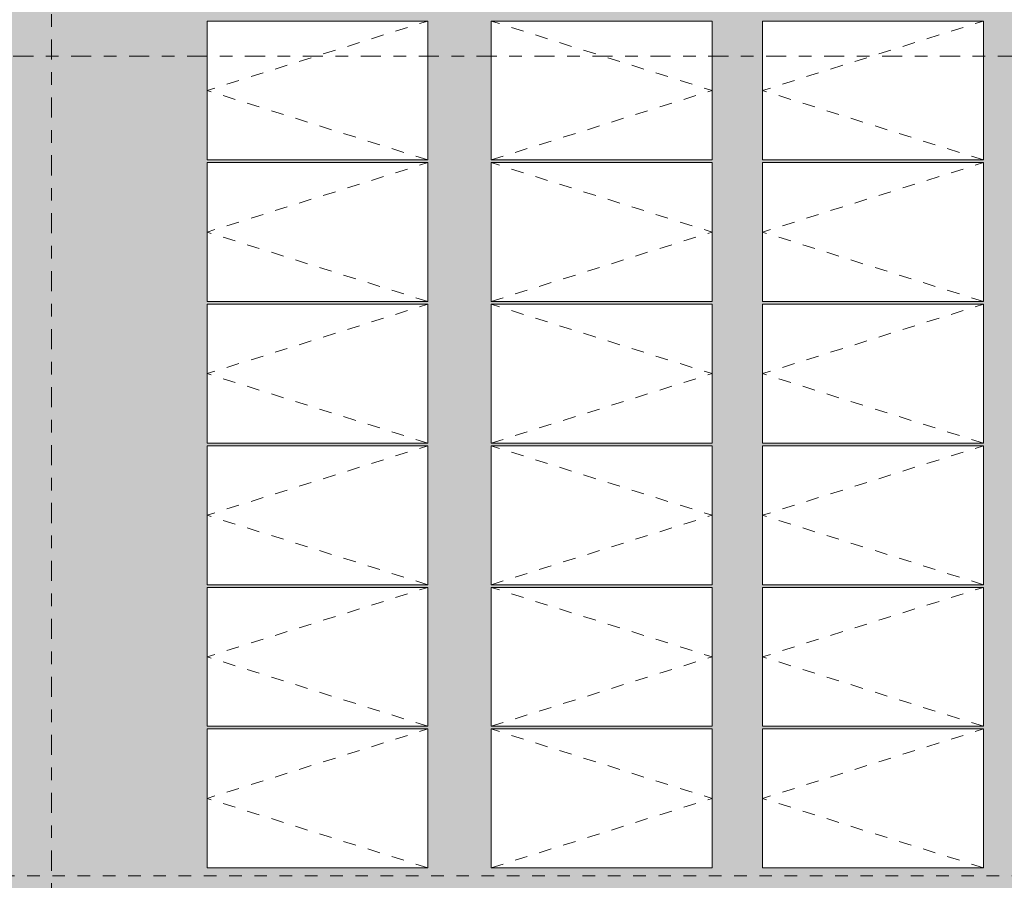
# Model space of a CAD drawing. Header units: metres. Extents: x -180 to 4, y -50 to 6.
# Tile 100 of 256: x -130 to -122, y -38 to -31. Entities that reach past the tile are written whole.
import ezdxf

# ---------------------------------------------------------------- set-up
doc = ezdxf.new("R2010")
doc.units = ezdxf.units.M
doc.header["$LTSCALE"] = 0.05
doc.linetypes.add('Linienart-53', pattern=[5.291531, 3.175, -1.058062, 0.352704, -0.705764])
doc.linetypes.add('VW-01 Strichlinie kurz', pattern=[1.999894, 0.999947, -0.999947])
for name, color, linetype, lineweight, true_color in [('30 -36 Dächer- 3 Dachbeläge', 7, 'Continuous', 15, 0x9999ff), ('30 -36 Dächer- 3 Dachbeläge Gründach', 250, 'Continuous', 9, 0x333333), ('30 -36 Dächer- 4 Dachbekleidungen', 7, 'Continuous', 9, 0xccccff), ('40 -44 Elektr. Anlagen- 2 Eigenstromversorgungsanlagen', 7, 'Continuous', 5, 0xff6633), ('70 -72 Beschriftung- 1 Beschriftung allgemein', 7, 'Continuous', 9, 0xff6633), ('Dachflächen Moblierung', 7, 'Continuous', 9, 0x888888)]:
    doc.layers.add(name, color=color, linetype=linetype, lineweight=lineweight, true_color=true_color)
for name, color, linetype, lineweight in [('60- 61 allgemeine Ausstattung- 4 Terrassen', 7, 'Continuous', 9), ('70 -71 Achsen- 1 Gebäudeachsen', 7, 'Linienart-53', 18), ('Keine', 7, 'Continuous', 9)]:
    doc.layers.add(name, color=color, linetype=linetype, lineweight=lineweight)

# ---------------------------------------------------------------- blocks, each defined once
blk = doc.blocks.new('Gruppe-8173')
at = {"color": 255, "linetype": 'Continuous', "lineweight": 9, "transparency": 33554687}
blk.add_wipeout([(-128.5888, -36.5242), (-126.8388, -36.5242), (-126.8388, -37.6242), (-128.5888, -37.6242)], dxfattribs=at).dxf.layer = '40 -44 Elektr. Anlagen- 2 Eigenstromversorgungsanlagen'
at = {"layer": '40 -44 Elektr. Anlagen- 2 Eigenstromversorgungsanlagen', "color": 7, "linetype": 'Continuous', "lineweight": 9, "transparency": 33554687, "flags": 128}
blk.add_lwpolyline([(-128.5888, -36.5242), (-126.8388, -36.5242), (-126.8388, -37.6242), (-128.5888, -37.6242)], close=True, dxfattribs=at)
at = {"layer": 'Dachflächen Moblierung', "color": 8, "linetype": 'VW-01 Strichlinie kurz', "lineweight": 5, "flags": 128}
blk.add_lwpolyline([(-126.8388, -37.6242), (-128.5888, -37.0742), (-126.8388, -36.5242)], dxfattribs=at)
blk = doc.blocks.new('Gruppe-8174')
at = {"color": 255, "linetype": 'Continuous', "lineweight": 9, "transparency": 33554687}
blk.add_wipeout([(-128.5888, -35.4032), (-126.8388, -35.4032), (-126.8388, -36.5032), (-128.5888, -36.5032)], dxfattribs=at).dxf.layer = '40 -44 Elektr. Anlagen- 2 Eigenstromversorgungsanlagen'
at = {"layer": '40 -44 Elektr. Anlagen- 2 Eigenstromversorgungsanlagen', "color": 7, "linetype": 'Continuous', "lineweight": 9, "transparency": 33554687, "flags": 128}
blk.add_lwpolyline([(-128.5888, -35.4032), (-126.8388, -35.4032), (-126.8388, -36.5032), (-128.5888, -36.5032)], close=True, dxfattribs=at)
at = {"layer": 'Dachflächen Moblierung', "color": 8, "linetype": 'VW-01 Strichlinie kurz', "lineweight": 5, "flags": 128}
blk.add_lwpolyline([(-126.8388, -36.5032), (-128.5888, -35.9532), (-126.8388, -35.4032)], dxfattribs=at)
blk = doc.blocks.new('Gruppe-8175')
at = {"color": 255, "linetype": 'Continuous', "lineweight": 9, "transparency": 33554687}
blk.add_wipeout([(-128.5888, -34.2822), (-126.8388, -34.2822), (-126.8388, -35.3822), (-128.5888, -35.3822)], dxfattribs=at).dxf.layer = '40 -44 Elektr. Anlagen- 2 Eigenstromversorgungsanlagen'
at = {"layer": '40 -44 Elektr. Anlagen- 2 Eigenstromversorgungsanlagen', "color": 7, "linetype": 'Continuous', "lineweight": 9, "transparency": 33554687, "flags": 128}
blk.add_lwpolyline([(-128.5888, -34.2822), (-126.8388, -34.2822), (-126.8388, -35.3822), (-128.5888, -35.3822)], close=True, dxfattribs=at)
at = {"layer": 'Dachflächen Moblierung', "color": 8, "linetype": 'VW-01 Strichlinie kurz', "lineweight": 5, "flags": 128}
blk.add_lwpolyline([(-126.8388, -35.3822), (-128.5888, -34.8322), (-126.8388, -34.2822)], dxfattribs=at)
blk = doc.blocks.new('Gruppe-8176')
at = {"color": 255, "linetype": 'Continuous', "lineweight": 9, "transparency": 33554687}
blk.add_wipeout([(-128.5888, -33.1612), (-126.8388, -33.1612), (-126.8388, -34.2612), (-128.5888, -34.2612)], dxfattribs=at).dxf.layer = '40 -44 Elektr. Anlagen- 2 Eigenstromversorgungsanlagen'
at = {"layer": '40 -44 Elektr. Anlagen- 2 Eigenstromversorgungsanlagen', "color": 7, "linetype": 'Continuous', "lineweight": 9, "transparency": 33554687, "flags": 128}
blk.add_lwpolyline([(-128.5888, -33.1612), (-126.8388, -33.1612), (-126.8388, -34.2612), (-128.5888, -34.2612)], close=True, dxfattribs=at)
at = {"layer": 'Dachflächen Moblierung', "color": 8, "linetype": 'VW-01 Strichlinie kurz', "lineweight": 5, "flags": 128}
blk.add_lwpolyline([(-126.8388, -34.2612), (-128.5888, -33.7112), (-126.8388, -33.1612)], dxfattribs=at)
blk = doc.blocks.new('Gruppe-8177')
at = {"color": 255, "linetype": 'Continuous', "lineweight": 9, "transparency": 33554687}
blk.add_wipeout([(-128.5888, -32.0402), (-126.8388, -32.0402), (-126.8388, -33.1402), (-128.5888, -33.1402)], dxfattribs=at).dxf.layer = '40 -44 Elektr. Anlagen- 2 Eigenstromversorgungsanlagen'
at = {"layer": '40 -44 Elektr. Anlagen- 2 Eigenstromversorgungsanlagen', "color": 7, "linetype": 'Continuous', "lineweight": 9, "transparency": 33554687, "flags": 128}
blk.add_lwpolyline([(-128.5888, -32.0402), (-126.8388, -32.0402), (-126.8388, -33.1402), (-128.5888, -33.1402)], close=True, dxfattribs=at)
at = {"layer": 'Dachflächen Moblierung', "color": 8, "linetype": 'VW-01 Strichlinie kurz', "lineweight": 5, "flags": 128}
blk.add_lwpolyline([(-126.8388, -33.1402), (-128.5888, -32.5902), (-126.8388, -32.0402)], dxfattribs=at)
blk = doc.blocks.new('Gruppe-8178')
at = {"color": 255, "linetype": 'Continuous', "lineweight": 9, "transparency": 33554687}
blk.add_wipeout([(-128.5888, -30.9192), (-126.8388, -30.9192), (-126.8388, -32.0192), (-128.5888, -32.0192)], dxfattribs=at).dxf.layer = '40 -44 Elektr. Anlagen- 2 Eigenstromversorgungsanlagen'
at = {"layer": '40 -44 Elektr. Anlagen- 2 Eigenstromversorgungsanlagen', "color": 7, "linetype": 'Continuous', "lineweight": 9, "transparency": 33554687, "flags": 128}
blk.add_lwpolyline([(-128.5888, -30.9192), (-126.8388, -30.9192), (-126.8388, -32.0192), (-128.5888, -32.0192)], close=True, dxfattribs=at)
at = {"layer": 'Dachflächen Moblierung', "color": 8, "linetype": 'VW-01 Strichlinie kurz', "lineweight": 5, "flags": 128}
blk.add_lwpolyline([(-126.8388, -32.0192), (-128.5888, -31.4692), (-126.8388, -30.9192)], dxfattribs=at)
blk = doc.blocks.new('Gruppe-8181')
at = {"color": 255, "linetype": 'Continuous', "lineweight": 9, "transparency": 33554687}
blk.add_wipeout([(-126.3388, -36.5242), (-124.5888, -36.5242), (-124.5888, -37.6242), (-126.3388, -37.6242)], dxfattribs=at).dxf.layer = '40 -44 Elektr. Anlagen- 2 Eigenstromversorgungsanlagen'
at = {"layer": '40 -44 Elektr. Anlagen- 2 Eigenstromversorgungsanlagen', "color": 7, "linetype": 'Continuous', "lineweight": 9, "transparency": 33554687, "flags": 128}
blk.add_lwpolyline([(-126.3388, -36.5242), (-124.5888, -36.5242), (-124.5888, -37.6242), (-126.3388, -37.6242)], close=True, dxfattribs=at)
at = {"layer": 'Dachflächen Moblierung', "color": 8, "linetype": 'VW-01 Strichlinie kurz', "lineweight": 5, "flags": 128}
blk.add_lwpolyline([(-126.3388, -37.6242), (-124.5888, -37.0742), (-126.3388, -36.5242)], dxfattribs=at)
blk = doc.blocks.new('Gruppe-8182')
at = {"color": 255, "linetype": 'Continuous', "lineweight": 9, "transparency": 33554687}
blk.add_wipeout([(-126.3388, -35.4032), (-124.5888, -35.4032), (-124.5888, -36.5032), (-126.3388, -36.5032)], dxfattribs=at).dxf.layer = '40 -44 Elektr. Anlagen- 2 Eigenstromversorgungsanlagen'
at = {"layer": '40 -44 Elektr. Anlagen- 2 Eigenstromversorgungsanlagen', "color": 7, "linetype": 'Continuous', "lineweight": 9, "transparency": 33554687, "flags": 128}
blk.add_lwpolyline([(-126.3388, -35.4032), (-124.5888, -35.4032), (-124.5888, -36.5032), (-126.3388, -36.5032)], close=True, dxfattribs=at)
at = {"layer": 'Dachflächen Moblierung', "color": 8, "linetype": 'VW-01 Strichlinie kurz', "lineweight": 5, "flags": 128}
blk.add_lwpolyline([(-126.3388, -36.5032), (-124.5888, -35.9532), (-126.3388, -35.4032)], dxfattribs=at)
blk = doc.blocks.new('Gruppe-8183')
at = {"color": 255, "linetype": 'Continuous', "lineweight": 9, "transparency": 33554687}
blk.add_wipeout([(-126.3388, -34.2822), (-124.5888, -34.2822), (-124.5888, -35.3822), (-126.3388, -35.3822)], dxfattribs=at).dxf.layer = '40 -44 Elektr. Anlagen- 2 Eigenstromversorgungsanlagen'
at = {"layer": '40 -44 Elektr. Anlagen- 2 Eigenstromversorgungsanlagen', "color": 7, "linetype": 'Continuous', "lineweight": 9, "transparency": 33554687, "flags": 128}
blk.add_lwpolyline([(-126.3388, -34.2822), (-124.5888, -34.2822), (-124.5888, -35.3822), (-126.3388, -35.3822)], close=True, dxfattribs=at)
at = {"layer": 'Dachflächen Moblierung', "color": 8, "linetype": 'VW-01 Strichlinie kurz', "lineweight": 5, "flags": 128}
blk.add_lwpolyline([(-126.3388, -35.3822), (-124.5888, -34.8322), (-126.3388, -34.2822)], dxfattribs=at)
blk = doc.blocks.new('Gruppe-8184')
at = {"color": 255, "linetype": 'Continuous', "lineweight": 9, "transparency": 33554687}
blk.add_wipeout([(-126.3388, -33.1612), (-124.5888, -33.1612), (-124.5888, -34.2612), (-126.3388, -34.2612)], dxfattribs=at).dxf.layer = '40 -44 Elektr. Anlagen- 2 Eigenstromversorgungsanlagen'
at = {"layer": '40 -44 Elektr. Anlagen- 2 Eigenstromversorgungsanlagen', "color": 7, "linetype": 'Continuous', "lineweight": 9, "transparency": 33554687, "flags": 128}
blk.add_lwpolyline([(-126.3388, -33.1612), (-124.5888, -33.1612), (-124.5888, -34.2612), (-126.3388, -34.2612)], close=True, dxfattribs=at)
at = {"layer": 'Dachflächen Moblierung', "color": 8, "linetype": 'VW-01 Strichlinie kurz', "lineweight": 5, "flags": 128}
blk.add_lwpolyline([(-126.3388, -34.2612), (-124.5888, -33.7112), (-126.3388, -33.1612)], dxfattribs=at)
blk = doc.blocks.new('Gruppe-8185')
at = {"color": 255, "linetype": 'Continuous', "lineweight": 9, "transparency": 33554687}
blk.add_wipeout([(-126.3388, -32.0402), (-124.5888, -32.0402), (-124.5888, -33.1402), (-126.3388, -33.1402)], dxfattribs=at).dxf.layer = '40 -44 Elektr. Anlagen- 2 Eigenstromversorgungsanlagen'
at = {"layer": '40 -44 Elektr. Anlagen- 2 Eigenstromversorgungsanlagen', "color": 7, "linetype": 'Continuous', "lineweight": 9, "transparency": 33554687, "flags": 128}
blk.add_lwpolyline([(-126.3388, -32.0402), (-124.5888, -32.0402), (-124.5888, -33.1402), (-126.3388, -33.1402)], close=True, dxfattribs=at)
at = {"layer": 'Dachflächen Moblierung', "color": 8, "linetype": 'VW-01 Strichlinie kurz', "lineweight": 5, "flags": 128}
blk.add_lwpolyline([(-126.3388, -33.1402), (-124.5888, -32.5902), (-126.3388, -32.0402)], dxfattribs=at)
blk = doc.blocks.new('Gruppe-8186')
at = {"color": 255, "linetype": 'Continuous', "lineweight": 9, "transparency": 33554687}
blk.add_wipeout([(-126.3388, -30.9192), (-124.5888, -30.9192), (-124.5888, -32.0192), (-126.3388, -32.0192)], dxfattribs=at).dxf.layer = '40 -44 Elektr. Anlagen- 2 Eigenstromversorgungsanlagen'
at = {"layer": '40 -44 Elektr. Anlagen- 2 Eigenstromversorgungsanlagen', "color": 7, "linetype": 'Continuous', "lineweight": 9, "transparency": 33554687, "flags": 128}
blk.add_lwpolyline([(-126.3388, -30.9192), (-124.5888, -30.9192), (-124.5888, -32.0192), (-126.3388, -32.0192)], close=True, dxfattribs=at)
at = {"layer": 'Dachflächen Moblierung', "color": 8, "linetype": 'VW-01 Strichlinie kurz', "lineweight": 5, "flags": 128}
blk.add_lwpolyline([(-126.3388, -32.0192), (-124.5888, -31.4692), (-126.3388, -30.9192)], dxfattribs=at)
blk = doc.blocks.new('Gruppe-8189')
at = {"color": 255, "linetype": 'Continuous', "lineweight": 9, "transparency": 33554687}
blk.add_wipeout([(-124.1888, -36.5242), (-122.4388, -36.5242), (-122.4388, -37.6242), (-124.1888, -37.6242)], dxfattribs=at).dxf.layer = '40 -44 Elektr. Anlagen- 2 Eigenstromversorgungsanlagen'
at = {"layer": '40 -44 Elektr. Anlagen- 2 Eigenstromversorgungsanlagen', "color": 7, "linetype": 'Continuous', "lineweight": 9, "transparency": 33554687, "flags": 128}
blk.add_lwpolyline([(-124.1888, -36.5242), (-122.4388, -36.5242), (-122.4388, -37.6242), (-124.1888, -37.6242)], close=True, dxfattribs=at)
at = {"layer": 'Dachflächen Moblierung', "color": 8, "linetype": 'VW-01 Strichlinie kurz', "lineweight": 5, "flags": 128}
blk.add_lwpolyline([(-122.4388, -37.6242), (-124.1888, -37.0742), (-122.4388, -36.5242)], dxfattribs=at)
blk = doc.blocks.new('Gruppe-8190')
at = {"color": 255, "linetype": 'Continuous', "lineweight": 9, "transparency": 33554687}
blk.add_wipeout([(-124.1888, -35.4032), (-122.4388, -35.4032), (-122.4388, -36.5032), (-124.1888, -36.5032)], dxfattribs=at).dxf.layer = '40 -44 Elektr. Anlagen- 2 Eigenstromversorgungsanlagen'
at = {"layer": '40 -44 Elektr. Anlagen- 2 Eigenstromversorgungsanlagen', "color": 7, "linetype": 'Continuous', "lineweight": 9, "transparency": 33554687, "flags": 128}
blk.add_lwpolyline([(-124.1888, -35.4032), (-122.4388, -35.4032), (-122.4388, -36.5032), (-124.1888, -36.5032)], close=True, dxfattribs=at)
at = {"layer": 'Dachflächen Moblierung', "color": 8, "linetype": 'VW-01 Strichlinie kurz', "lineweight": 5, "flags": 128}
blk.add_lwpolyline([(-122.4388, -36.5032), (-124.1888, -35.9532), (-122.4388, -35.4032)], dxfattribs=at)
blk = doc.blocks.new('Gruppe-8191')
at = {"color": 255, "linetype": 'Continuous', "lineweight": 9, "transparency": 33554687}
blk.add_wipeout([(-124.1888, -34.2822), (-122.4388, -34.2822), (-122.4388, -35.3822), (-124.1888, -35.3822)], dxfattribs=at).dxf.layer = '40 -44 Elektr. Anlagen- 2 Eigenstromversorgungsanlagen'
at = {"layer": '40 -44 Elektr. Anlagen- 2 Eigenstromversorgungsanlagen', "color": 7, "linetype": 'Continuous', "lineweight": 9, "transparency": 33554687, "flags": 128}
blk.add_lwpolyline([(-124.1888, -34.2822), (-122.4388, -34.2822), (-122.4388, -35.3822), (-124.1888, -35.3822)], close=True, dxfattribs=at)
at = {"layer": 'Dachflächen Moblierung', "color": 8, "linetype": 'VW-01 Strichlinie kurz', "lineweight": 5, "flags": 128}
blk.add_lwpolyline([(-122.4388, -35.3822), (-124.1888, -34.8322), (-122.4388, -34.2822)], dxfattribs=at)
blk = doc.blocks.new('Gruppe-8192')
at = {"color": 255, "linetype": 'Continuous', "lineweight": 9, "transparency": 33554687}
blk.add_wipeout([(-124.1888, -33.1612), (-122.4388, -33.1612), (-122.4388, -34.2612), (-124.1888, -34.2612)], dxfattribs=at).dxf.layer = '40 -44 Elektr. Anlagen- 2 Eigenstromversorgungsanlagen'
at = {"layer": '40 -44 Elektr. Anlagen- 2 Eigenstromversorgungsanlagen', "color": 7, "linetype": 'Continuous', "lineweight": 9, "transparency": 33554687, "flags": 128}
blk.add_lwpolyline([(-124.1888, -33.1612), (-122.4388, -33.1612), (-122.4388, -34.2612), (-124.1888, -34.2612)], close=True, dxfattribs=at)
at = {"layer": 'Dachflächen Moblierung', "color": 8, "linetype": 'VW-01 Strichlinie kurz', "lineweight": 5, "flags": 128}
blk.add_lwpolyline([(-122.4388, -34.2612), (-124.1888, -33.7112), (-122.4388, -33.1612)], dxfattribs=at)
blk = doc.blocks.new('Gruppe-8193')
at = {"color": 255, "linetype": 'Continuous', "lineweight": 9, "transparency": 33554687}
blk.add_wipeout([(-124.1888, -32.0402), (-122.4388, -32.0402), (-122.4388, -33.1402), (-124.1888, -33.1402)], dxfattribs=at).dxf.layer = '40 -44 Elektr. Anlagen- 2 Eigenstromversorgungsanlagen'
at = {"layer": '40 -44 Elektr. Anlagen- 2 Eigenstromversorgungsanlagen', "color": 7, "linetype": 'Continuous', "lineweight": 9, "transparency": 33554687, "flags": 128}
blk.add_lwpolyline([(-124.1888, -32.0402), (-122.4388, -32.0402), (-122.4388, -33.1402), (-124.1888, -33.1402)], close=True, dxfattribs=at)
at = {"layer": 'Dachflächen Moblierung', "color": 8, "linetype": 'VW-01 Strichlinie kurz', "lineweight": 5, "flags": 128}
blk.add_lwpolyline([(-122.4388, -33.1402), (-124.1888, -32.5902), (-122.4388, -32.0402)], dxfattribs=at)
blk = doc.blocks.new('Gruppe-8194')
at = {"color": 255, "linetype": 'Continuous', "lineweight": 9, "transparency": 33554687}
blk.add_wipeout([(-124.1888, -30.9192), (-122.4388, -30.9192), (-122.4388, -32.0192), (-124.1888, -32.0192)], dxfattribs=at).dxf.layer = '40 -44 Elektr. Anlagen- 2 Eigenstromversorgungsanlagen'
at = {"layer": '40 -44 Elektr. Anlagen- 2 Eigenstromversorgungsanlagen', "color": 7, "linetype": 'Continuous', "lineweight": 9, "transparency": 33554687, "flags": 128}
blk.add_lwpolyline([(-124.1888, -30.9192), (-122.4388, -30.9192), (-122.4388, -32.0192), (-124.1888, -32.0192)], close=True, dxfattribs=at)
at = {"layer": 'Dachflächen Moblierung', "color": 8, "linetype": 'VW-01 Strichlinie kurz', "lineweight": 5, "flags": 128}
blk.add_lwpolyline([(-122.4388, -32.0192), (-124.1888, -31.4692), (-122.4388, -30.9192)], dxfattribs=at)
blk = doc.blocks.new('Gruppe-8261')
at = {"layer": '70 -72 Beschriftung- 1 Beschriftung allgemein', "color": 7, "transparency": 33554687}
for name in ['Gruppe-8173', 'Gruppe-8181', 'Gruppe-8189']:
    blk.add_blockref(name, (0, 0), dxfattribs=at)
for name in ['Gruppe-8174', 'Gruppe-8182', 'Gruppe-8190']:
    blk.add_blockref(name, (0, 0), dxfattribs=at)
for name in ['Gruppe-8175', 'Gruppe-8183', 'Gruppe-8191']:
    blk.add_blockref(name, (0, 0), dxfattribs=at)
for name in ['Gruppe-8176', 'Gruppe-8184', 'Gruppe-8192']:
    blk.add_blockref(name, (0, 0), dxfattribs=at)
for name in ['Gruppe-8177', 'Gruppe-8185', 'Gruppe-8193']:
    blk.add_blockref(name, (0, 0), dxfattribs=at)
for name in ['Gruppe-8178', 'Gruppe-8186', 'Gruppe-8194']:
    blk.add_blockref(name, (0, 0), dxfattribs=at)
blk = doc.blocks.new('Gruppe-8878')
at = {"layer": '30 -36 Dächer- 3 Dachbeläge Gründach', "linetype": 'Continuous', "lineweight": 0, "true_color": 0xe7eedf, "transparency": 33554687}
blk.add_hatch(color=254, dxfattribs=at).paths.add_polyline_path([(-100.01799996, -31.79404198), (-100.01799996, -31.61704198), (-100.31099996, -31.61704198), (-100.31099996, -12.39704198), (-159.47099996, -12.39704198), (-159.47099996, -39.25704198), (-99.61099996, -39.25704198), (-99.61099996, -31.79404198)])
at = {"color": 255, "linetype": 'Continuous', "lineweight": 9, "transparency": 33554687}
blk.add_wipeout([(-99.13099996, -31.79404198), (-99.13099996, -39.73704198), (-129.83124836, -39.73704198), (-129.83124836, -39.25704198), (-100.31099996, -39.25704198), (-100.31099996, -12.71704198), (-129.83124836, -12.71704198), (-129.83124836, -12.23704198), (-100.01799996, -12.23704198), (-100.01799996, -31.12704198), (-99.83999996, -31.12704198), (-99.83999996, -31.61604198), (-99.35099996, -31.61604198), (-99.35099996, -31.79404198)], dxfattribs=at).dxf.layer = '30 -36 Dächer- 3 Dachbeläge'
blk.add_wipeout([(-129.83124836, -12.23704198), (-129.83124836, -12.71704198), (-159.47099996, -12.71704198), (-159.47099996, -39.25704198), (-129.83124836, -39.25704198), (-129.83124836, -39.73704198), (-160.51099996, -39.73704198), (-160.51099996, -31.61704198), (-159.93099996, -31.61704198), (-159.93099996, -12.23704198)], dxfattribs=at).dxf.layer = '30 -36 Dächer- 3 Dachbeläge'
at = {"layer": '60- 61 allgemeine Ausstattung- 4 Terrassen', "color": 7}
blk.add_blockref('Gruppe-8261', (0, 0), dxfattribs=at)
at = {"color": 255}
blk.add_wipeout([(-160.47099996, -39.69704198), (-99.17099996, -39.69704198), (-99.17099996, -31.79404198), (-99.24099996, -31.79404198), (-99.24099996, -39.62704198), (-160.47099996, -39.62704198)], dxfattribs=at).dxf.layer = '30 -36 Dächer- 4 Dachbekleidungen'
at = {"layer": '40 -44 Elektr. Anlagen- 2 Eigenstromversorgungsanlagen', "color": 7, "linetype": 'VW-01 Strichlinie kurz', "lineweight": 9, "flags": 128}
blk.add_lwpolyline([(-157.2387741, -16.50250689), (-102.9687741, -16.50250689), (-102.9687741, -37.68750689), (-157.2387741, -37.68750689)], close=True, dxfattribs=at)
blk = doc.blocks.new('_OG3_2D (2D)')
at = {"layer": '70 -72 Beschriftung- 1 Beschriftung allgemein', "color": 7}
blk.add_blockref('Gruppe-8878', (0, 0), dxfattribs=at)
blk = doc.blocks.new('_Achsen (3D)')
at = {"layer": '70 -71 Achsen- 1 Gebäudeachsen', "transparency": 33554687}
for p, q in [((-129.821, 3.8), (-129.821, -46.172)), ((-179.668, -31.197), (3.826, -31.197))]:
    blk.add_line(p, q, dxfattribs=at)

msp = doc.modelspace()

# ---------------------------------------------------------------- block references
at = {"layer": 'Keine', "color": 1}
msp.add_blockref('_OG3_2D (2D)', (0, 0), dxfattribs=at)

# ---------------------------------------------------------------- next in the draw order: block references
msp.add_blockref('_Achsen (3D)', (0, 0), dxfattribs=at)

doc.saveas('drawing.dxf')
